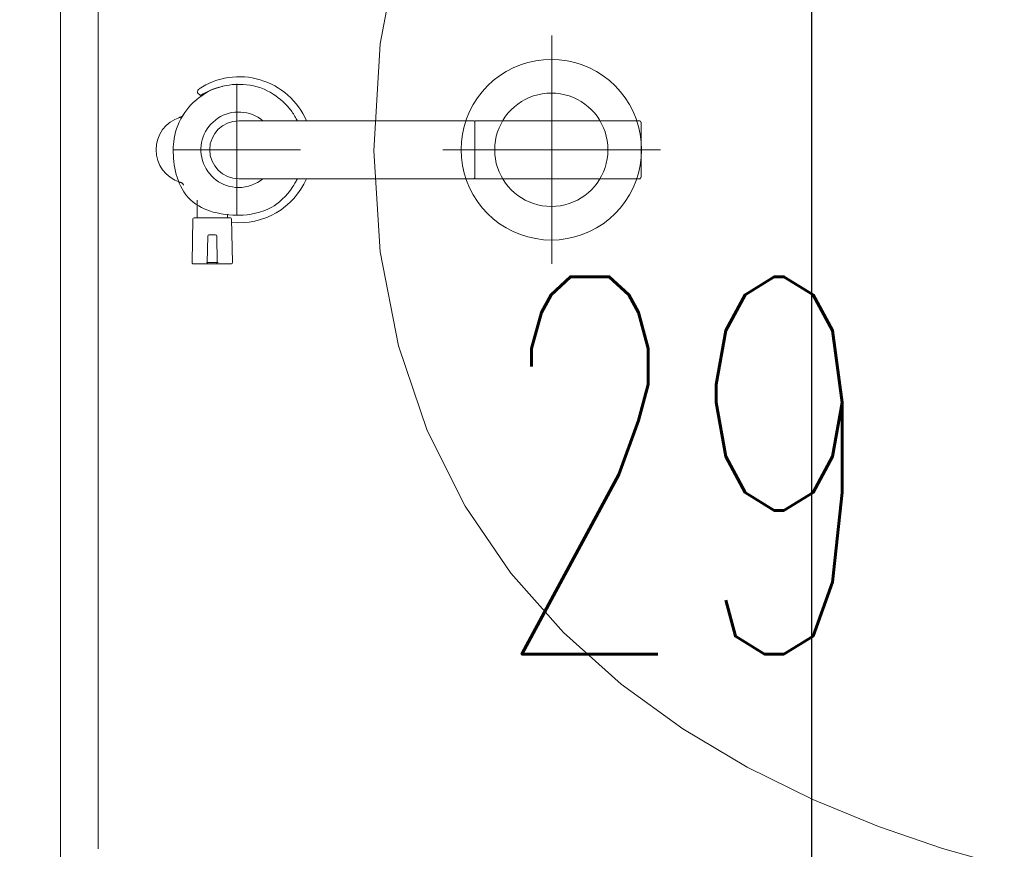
# Model space of a CAD drawing. Header units: millimetres. Extents: x 19887 to 192597, y -14203 to 39042.
# Tile 22 of 256: x 25389 to 25428, y -10186 to -10153. Entities that reach past the tile are written whole.
import ezdxf

# ---------------------------------------------------------------- set-up
doc = ezdxf.new("R2010")
doc.units = ezdxf.units.MM
doc.linetypes.add('ACAD_ISO03W100', pattern=[30, 12, -18])
doc.layers.get('Defpoints').update_dxf_attribs({"color": 4})
doc.layers.add('A_DBA_URZADZENIA SANITARNE', color=5, linetype='Continuous', lineweight=25)
doc.layers.add('Sufit podwieszany', color=252, linetype='Continuous')
doc.layers.add('Wymiarowanie', color=3, linetype='Continuous')
doc.styles.add('ROMANS', font='romans.shx', dxfattribs={"width": 0.6})
doc.styles.get("Standard").update_dxf_attribs({"font": 'arial.ttf'})
doc.dimstyles.new('000001FB70622F18', dxfattribs={"dimtxt": 20, "dimasz": 5, "dimexe": 5, "dimexo": 1, "dimgap": 20, "dimtad": 1, "dimtoh": 1, "dimdec": 0, "dimtxsty": 'Standard', "dimblk": 'OBLIQUE', "dimcen": 0, "dimdle": 5, "dimclrd": 252, "dimclre": 252, "dimclrt": 252, "dimadec": 0, "dimazin": 0, "dimtfac": 1, "dimtdec": 0, "dimtmove": 0, "dimatfit": 3, "dimldrblk": 'OBLIQUE', "dimfxl": 150, "dimfxlon": 1, "dimlwd": 25, "dimlwe": 25, "dimarcsym": 1})

# ---------------------------------------------------------------- blocks, each defined once
blk = doc.blocks.new('_Oblique')
at = {"color": 0, "linetype": 'ByBlock', "lineweight": -2}
blk.add_line((-0.5, -0.5), (0.5, 0.5), dxfattribs=at)
blk = doc.blocks.new('*D696')
at = {"layer": 'Defpoints', "color": 0}
for p in [(2505.678, -4340.164), (2476.626, -4368.673), (2505.678, -4368.363)]:
    blk.add_point(p, dxfattribs=at)
at = {"layer": 'Wymiarowanie', "color": 252, "linetype": 'Continuous', "lineweight": 25}
for p, q in [((2525.295, -4315.164), (2491.152, -4315.164)), ((2491.152, -4315.164), (2491.152, -4340.164)), ((2476.626, -4367.673), (2476.626, -4335.164)), ((2505.678, -4367.363), (2505.678, -4335.164)), ((2471.626, -4340.164), (2510.678, -4340.164))]:
    blk.add_line(p, q, dxfattribs=at)
at = {"layer": 'Wymiarowanie', "color": 252, "linetype": 'ByBlock', "lineweight": 25, "xscale": 5, "yscale": 5, "zscale": 5, "rotation": 180}
blk.add_blockref('_Oblique', (2476.626, -4340.164), dxfattribs=at)
at = {"layer": 'Wymiarowanie', "color": 252, "linetype": 'ByBlock', "lineweight": 25, "xscale": 5, "yscale": 5, "zscale": 5}
blk.add_blockref('_Oblique', (2505.678, -4340.164), dxfattribs=at)
at = {"layer": 'Wymiarowanie', "color": 252, "insert": (2508.224, -4297.664), "char_height": 15, "attachment_point": 5, "style": 'ROMANS'}
blk.add_mtext('29', dxfattribs=at)
blk = doc.blocks.new('*D716')
at = {"layer": 'Defpoints', "color": 0}
for p in [(2354.265, -4047.21), (2476.626, -4368.673), (2513.173, -4368.673)]:
    blk.add_point(p, dxfattribs=at)
at = {"layer": 'Wymiarowanie', "color": 252, "linetype": 'Continuous', "lineweight": 25}
for p, q in [((2513.173, -4042.21), (2513.173, -4373.673)), ((2363.173, -4047.21), (2518.173, -4047.21)), ((2477.626, -4368.673), (2518.173, -4368.673))]:
    blk.add_line(p, q, dxfattribs=at)
at = {"layer": 'Wymiarowanie', "color": 252, "linetype": 'ByBlock', "lineweight": 25, "xscale": 5, "yscale": 5, "zscale": 5}
for p, rotation in [((2513.173, -4047.21), 90), ((2513.173, -4368.673), 270)]:
    blk.add_blockref('_Oblique', p, dxfattribs=dict(at, rotation=rotation))
at = {"layer": 'Wymiarowanie', "color": 252, "insert": (2530.673, -4207.942), "char_height": 15, "attachment_point": 5, "rotation": 270, "style": 'ROMANS'}
blk.add_mtext('321', dxfattribs=at)
blk = doc.blocks.new('G$CF5E15B28')
at = {"layer": 'Sufit podwieszany', "color": 253, "linetype": 'ACAD_ISO03W100', "ltscale": 5, "elevation": 0}
blk.add_lwpolyline([(2486.492, -4041.878), (2481.702, -4363.619)], dxfattribs=at)
at = {"layer": 'Wymiarowanie', "color": 253}
for base, p1, p2, angle, override, picture, middle in [((2513.173, -4368.673, 0), (2354.265, -4047.21, 0), (2476.626, -4368.673, 0), 90, {"dimtxt": 15, "dimgap": 10, "dimtad": 2, "dimtxsty": 'ROMANS', "dimtmove": 1}, '*D716', (2530.673, -4207.942, 0)), ((2505.678, -4340.164, 0), (2476.626, -4368.673, 0), (2505.678, -4368.363, 0), 0, {"dimtxt": 15, "dimgap": 10, "dimtxsty": 'ROMANS', "dimtmove": 1}, '*D696', (2501.152, -4297.664, 0))]:
    dim = blk.add_linear_dim(base=base, p1=p1, p2=p2, angle=angle, dimstyle='000001FB70622F18', override=override, dxfattribs=at)
    dim.commit()
    dim.dimension.update_dxf_attribs({"geometry": picture, "text_midpoint": middle})

msp = doc.modelspace()

# ---------------------------------------------------------------- linework, layer by layer
at = {"layer": 'A_DBA_URZADZENIA SANITARNE', "color": 4, "linetype": 'Continuous', "lineweight": 0}
for p, q in [((25390.131, -10128.94, 0), (25390.131, -10187.017, 0)), ((25391.631, -10185.757, 0), (25391.631, -10130.199, 0)), ((25403.563, -10150.039, 0), (25402.844, -10153.771, 0)), ((25409.665, -10162.518, 0), (25409.665, -10153.439, 0)), ((25402.844, -10153.771, 0), (25402.593, -10158.017, 0)), ((25407.855, -10154.872, 0), (25408.133, -10154.728, 0)), ((25408.133, -10154.728, 0), (25408.422, -10154.608, 0)), ((25408.422, -10154.608, 0), (25408.721, -10154.514, 0)), ((25408.721, -10154.514, 0), (25409.026, -10154.446, 0)), ((25409.026, -10154.446, 0), (25409.336, -10154.405, 0)), ((25409.336, -10154.405, 0), (25409.649, -10154.392, 0)), ((25409.649, -10154.392, 0), (25409.962, -10154.405, 0)), ((25409.962, -10154.405, 0), (25410.272, -10154.446, 0)), ((25410.272, -10154.446, 0), (25410.577, -10154.514, 0)), ((25410.577, -10154.514, 0), (25410.876, -10154.608, 0)), ((25410.876, -10154.608, 0), (25411.165, -10154.728, 0)), ((25411.165, -10154.728, 0), (25411.442, -10154.872, 0)), ((25407.343, -10155.231, 0), (25407.591, -10155.04, 0)), ((25407.591, -10155.04, 0), (25407.855, -10154.872, 0)), ((25411.442, -10154.872, 0), (25411.706, -10155.04, 0)), ((25411.706, -10155.04, 0), (25411.955, -10155.231, 0)), ((25397.141, -10160.595, 0), (25397.141, -10155.362, 0)), ((25406.901, -10155.673, 0), (25407.113, -10155.442, 0)), ((25407.113, -10155.442, 0), (25407.343, -10155.231, 0)), ((25411.955, -10155.231, 0), (25412.185, -10155.442, 0)), ((25412.185, -10155.442, 0), (25412.397, -10155.673, 0)), ((25395.588, -10155.718, 0), (25395.588, -10155.668, 0)), ((25395.705, -10155.821, 0), (25395.588, -10155.718, 0)), ((25406.543, -10156.185, 0), (25406.711, -10155.921, 0)), ((25406.711, -10155.921, 0), (25406.901, -10155.673, 0)), ((25408.614, -10155.978, 0), (25408.772, -10155.904, 0)), ((25408.772, -10155.904, 0), (25408.937, -10155.841, 0)), ((25408.937, -10155.841, 0), (25409.108, -10155.792, 0)), ((25409.108, -10155.792, 0), (25409.284, -10155.756, 0)), ((25409.284, -10155.756, 0), (25409.464, -10155.734, 0)), ((25409.464, -10155.734, 0), (25409.649, -10155.727, 0)), ((25409.649, -10155.727, 0), (25409.834, -10155.734, 0)), ((25409.834, -10155.734, 0), (25410.014, -10155.756, 0)), ((25410.014, -10155.756, 0), (25410.19, -10155.792, 0)), ((25410.19, -10155.792, 0), (25410.361, -10155.841, 0)), ((25410.361, -10155.841, 0), (25410.525, -10155.904, 0)), ((25410.525, -10155.904, 0), (25410.684, -10155.978, 0)), ((25412.397, -10155.673, 0), (25412.587, -10155.921, 0)), ((25412.587, -10155.921, 0), (25412.755, -10156.185, 0)), ((25406.398, -10156.463, 0), (25406.543, -10156.185, 0)), ((25408.057, -10156.386, 0), (25408.183, -10156.269, 0)), ((25408.183, -10156.269, 0), (25408.319, -10156.161, 0)), ((25408.319, -10156.161, 0), (25408.463, -10156.064, 0)), ((25408.463, -10156.064, 0), (25408.614, -10155.978, 0)), ((25410.684, -10155.978, 0), (25410.835, -10156.064, 0)), ((25410.835, -10156.064, 0), (25410.979, -10156.161, 0)), ((25410.979, -10156.161, 0), (25411.114, -10156.269, 0)), ((25411.114, -10156.269, 0), (25411.241, -10156.386, 0)), ((25412.755, -10156.185, 0), (25412.9, -10156.463, 0)), ((25406.278, -10156.752, 0), (25406.398, -10156.463, 0)), ((25407.734, -10156.792, 0), (25407.831, -10156.649, 0)), ((25407.831, -10156.649, 0), (25407.939, -10156.513, 0)), ((25407.939, -10156.513, 0), (25408.057, -10156.386, 0)), ((25411.241, -10156.386, 0), (25411.359, -10156.513, 0)), ((25411.359, -10156.513, 0), (25411.466, -10156.649, 0)), ((25411.466, -10156.649, 0), (25411.563, -10156.792, 0)), ((25412.9, -10156.463, 0), (25413.02, -10156.752, 0)), ((25397.22, -10156.828, 0), (25401.42, -10156.828, 0)), ((25401.42, -10156.828, 0), (25406.562, -10156.828, 0)), ((25406.117, -10157.356, 0), (25406.184, -10157.05, 0)), ((25406.184, -10157.05, 0), (25406.278, -10156.752, 0)), ((25406.612, -10159.128, 0), (25406.612, -10156.828, 0)), ((25406.612, -10156.828, 0), (25413.163, -10156.828, 0)), ((25407.574, -10157.102, 0), (25407.648, -10156.944, 0)), ((25407.648, -10156.944, 0), (25407.734, -10156.792, 0)), ((25411.563, -10156.792, 0), (25411.649, -10156.944, 0)), ((25411.649, -10156.944, 0), (25411.724, -10157.102, 0)), ((25413.02, -10156.752, 0), (25413.114, -10157.05, 0)), ((25413.114, -10157.05, 0), (25413.181, -10157.356, 0)), ((25406.076, -10157.666, 0), (25406.117, -10157.356, 0)), ((25407.426, -10157.613, 0), (25407.462, -10157.437, 0)), ((25407.462, -10157.437, 0), (25407.512, -10157.267, 0)), ((25407.512, -10157.267, 0), (25407.574, -10157.102, 0)), ((25411.724, -10157.102, 0), (25411.786, -10157.267, 0)), ((25411.786, -10157.267, 0), (25411.835, -10157.437, 0)), ((25411.835, -10157.437, 0), (25411.871, -10157.613, 0)), ((25413.181, -10157.356, 0), (25413.222, -10157.666, 0)), ((25406.062, -10157.978, 0), (25406.076, -10157.666, 0)), ((25407.397, -10157.978, 0), (25407.404, -10157.794, 0)), ((25407.404, -10157.794, 0), (25407.426, -10157.613, 0)), ((25411.871, -10157.613, 0), (25411.893, -10157.794, 0)), ((25411.893, -10157.794, 0), (25411.901, -10157.978, 0)), ((25413.222, -10157.666, 0), (25413.236, -10157.978, 0)), ((25399.672, -10157.978, 0), (25394.61, -10157.978, 0)), ((25402.846, -10162.035, 0), (25402.593, -10158.017, 0)), ((25405.34, -10157.978, 0), (25413.99, -10157.978, 0)), ((25406.076, -10158.291, 0), (25406.062, -10157.978, 0)), ((25407.404, -10158.163, 0), (25407.397, -10157.978, 0)), ((25407.426, -10158.344, 0), (25407.404, -10158.163, 0)), ((25411.893, -10158.163, 0), (25411.871, -10158.344, 0)), ((25411.901, -10157.978, 0), (25411.893, -10158.163, 0)), ((25413.236, -10157.978, 0), (25413.222, -10158.291, 0)), ((25406.117, -10158.601, 0), (25406.076, -10158.291, 0)), ((25406.184, -10158.907, 0), (25406.117, -10158.601, 0)), ((25407.462, -10158.52, 0), (25407.426, -10158.344, 0)), ((25407.512, -10158.69, 0), (25407.462, -10158.52, 0)), ((25411.835, -10158.52, 0), (25411.786, -10158.69, 0)), ((25411.871, -10158.344, 0), (25411.835, -10158.52, 0)), ((25413.181, -10158.601, 0), (25413.114, -10158.907, 0)), ((25413.222, -10158.291, 0), (25413.181, -10158.601, 0)), ((25406.278, -10159.205, 0), (25406.184, -10158.907, 0)), ((25407.574, -10158.855, 0), (25407.512, -10158.69, 0)), ((25407.648, -10159.013, 0), (25407.574, -10158.855, 0)), ((25407.734, -10159.165, 0), (25407.648, -10159.013, 0)), ((25411.649, -10159.013, 0), (25411.563, -10159.165, 0)), ((25411.724, -10158.855, 0), (25411.649, -10159.013, 0)), ((25411.786, -10158.69, 0), (25411.724, -10158.855, 0)), ((25413.114, -10158.907, 0), (25413.02, -10159.205, 0)), ((25401.42, -10159.128, 0), (25397.22, -10159.128, 0)), ((25406.562, -10159.128, 0), (25401.42, -10159.128, 0)), ((25406.398, -10159.494, 0), (25406.278, -10159.205, 0)), ((25413.163, -10159.128, 0), (25406.612, -10159.128, 0)), ((25407.831, -10159.308, 0), (25407.734, -10159.165, 0)), ((25407.939, -10159.444, 0), (25407.831, -10159.308, 0)), ((25408.057, -10159.571, 0), (25407.939, -10159.444, 0)), ((25411.359, -10159.444, 0), (25411.241, -10159.571, 0)), ((25411.466, -10159.308, 0), (25411.359, -10159.444, 0)), ((25411.563, -10159.165, 0), (25411.466, -10159.308, 0)), ((25413.02, -10159.205, 0), (25412.9, -10159.494, 0)), ((25406.543, -10159.772, 0), (25406.398, -10159.494, 0)), ((25406.711, -10160.036, 0), (25406.543, -10159.772, 0)), ((25408.183, -10159.688, 0), (25408.057, -10159.571, 0)), ((25408.319, -10159.796, 0), (25408.183, -10159.688, 0)), ((25408.463, -10159.893, 0), (25408.319, -10159.796, 0)), ((25410.979, -10159.796, 0), (25410.835, -10159.893, 0)), ((25411.114, -10159.688, 0), (25410.979, -10159.796, 0)), ((25411.241, -10159.571, 0), (25411.114, -10159.688, 0)), ((25412.755, -10159.772, 0), (25412.587, -10160.036, 0)), ((25412.9, -10159.494, 0), (25412.755, -10159.772, 0)), ((25395.57, -10160.679, 0), (25395.57, -10159.988, 0)), ((25406.901, -10160.284, 0), (25406.711, -10160.036, 0)), ((25408.614, -10159.979, 0), (25408.463, -10159.893, 0)), ((25408.772, -10160.053, 0), (25408.614, -10159.979, 0)), ((25408.937, -10160.116, 0), (25408.772, -10160.053, 0)), ((25409.108, -10160.165, 0), (25408.937, -10160.116, 0)), ((25409.284, -10160.201, 0), (25409.108, -10160.165, 0)), ((25409.464, -10160.223, 0), (25409.284, -10160.201, 0)), ((25409.649, -10160.23, 0), (25409.464, -10160.223, 0)), ((25409.834, -10160.223, 0), (25409.649, -10160.23, 0)), ((25410.014, -10160.201, 0), (25409.834, -10160.223, 0)), ((25410.19, -10160.165, 0), (25410.014, -10160.201, 0)), ((25410.361, -10160.116, 0), (25410.19, -10160.165, 0)), ((25410.525, -10160.053, 0), (25410.361, -10160.116, 0)), ((25410.684, -10159.979, 0), (25410.525, -10160.053, 0)), ((25410.835, -10159.893, 0), (25410.684, -10159.979, 0)), ((25412.587, -10160.036, 0), (25412.397, -10160.284, 0)), ((25396.77, -10160.539, 0), (25396.77, -10160.679, 0)), ((25407.113, -10160.515, 0), (25406.901, -10160.284, 0)), ((25407.343, -10160.726, 0), (25407.113, -10160.515, 0)), ((25412.185, -10160.515, 0), (25411.955, -10160.726, 0)), ((25412.397, -10160.284, 0), (25412.185, -10160.515, 0)), ((25395.37, -10162.463, 0), (25395.401, -10160.728, 0)), ((25395.451, -10160.679, 0), (25396.89, -10160.679, 0)), ((25396.94, -10160.728, 0), (25396.97, -10162.463, 0)), ((25407.591, -10160.917, 0), (25407.343, -10160.726, 0)), ((25407.855, -10161.085, 0), (25407.591, -10160.917, 0)), ((25411.706, -10160.917, 0), (25411.442, -10161.085, 0)), ((25411.955, -10160.726, 0), (25411.706, -10160.917, 0)), ((25396.302, -10161.364, 0), (25396.039, -10161.364, 0)), ((25408.133, -10161.229, 0), (25407.855, -10161.085, 0)), ((25408.422, -10161.349, 0), (25408.133, -10161.229, 0)), ((25408.721, -10161.443, 0), (25408.422, -10161.349, 0)), ((25410.876, -10161.349, 0), (25410.577, -10161.443, 0)), ((25411.165, -10161.229, 0), (25410.876, -10161.349, 0)), ((25411.442, -10161.085, 0), (25411.165, -10161.229, 0)), ((25395.989, -10161.413, 0), (25395.97, -10162.464, 0)), ((25396.37, -10162.464, 0), (25396.352, -10161.413, 0)), ((25409.026, -10161.511, 0), (25408.721, -10161.443, 0)), ((25409.336, -10161.552, 0), (25409.026, -10161.511, 0)), ((25409.649, -10161.565, 0), (25409.336, -10161.552, 0)), ((25409.962, -10161.552, 0), (25409.649, -10161.565, 0)), ((25409.649, -10161.565, 0), (25409.649, -10161.57, 0)), ((25409.649, -10161.565, 0), (25409.649, -10161.57, 0)), ((25410.272, -10161.511, 0), (25409.962, -10161.552, 0)), ((25410.577, -10161.443, 0), (25410.272, -10161.511, 0)), ((25403.57, -10165.773, 0), (25402.846, -10162.035, 0)), ((25395.42, -10162.514, 0), (25396.02, -10162.514, 0)), ((25395.97, -10162.464, 0), (25395.97, -10162.465, 0)), ((25396.32, -10162.464, 0), (25396.02, -10162.464, 0)), ((25396.02, -10162.514, 0), (25396.32, -10162.514, 0)), ((25396.32, -10162.514, 0), (25396.92, -10162.514, 0)), ((25396.37, -10162.465, 0), (25396.37, -10162.464, 0)), ((25404.713, -10169.134, 0), (25403.57, -10165.773, 0)), ((25406.222, -10172.139, 0), (25404.713, -10169.134, 0)), ((25408.045, -10174.807, 0), (25406.222, -10172.139, 0)), ((25410.13, -10177.16, 0), (25408.045, -10174.807, 0)), ((25412.424, -10179.216, 0), (25410.13, -10177.16, 0)), ((25414.876, -10180.995, 0), (25412.424, -10179.216, 0)), ((25417.431, -10182.518, 0), (25414.876, -10180.995, 0)), ((25420.04, -10183.804, 0), (25417.431, -10182.518, 0)), ((25422.648, -10184.873, 0), (25420.04, -10183.804, 0)), ((25425.204, -10185.745, 0), (25422.648, -10184.873, 0)), ((25427.655, -10186.44, 0), (25425.204, -10185.745, 0))]:
    msp.add_line(p, q, dxfattribs=at)
for centre, radius, start, end in [((25397.25, -10157.978, 0), 2.9, 23.3628, 123.6332), ((25397.11, -10157.978, 0), 2.575, 101.9476, 123.0784), ((25395.713, -10155.668, 0), 0.125, 123.6332, 180), ((25395.283, -10157.978, 0), 1.348, 107.3204, 252.6816), ((25395.283, -10157.978, 0), 1.35, 107.3364, 108.8712), ((25397.22, -10157.978, 0), 1.5, 50.0555, 270), ((25397.22, -10157.978, 0), 1.15, 90, 270), ((25397.25, -10157.978, 0), 2.575, 26.5259, 26.6323), ((25406.562, -10156.878, 0), 0.05, 0, 90), ((25413.163, -10156.878, 0), 0.05, 0.7883, 90), ((25333.221, -10157.978, 0), 80, 0, 0.78833), ((25333.221, -10157.978, 0), 80, 359.21167, 0), ((25395.283, -10157.978, 0), 1.35, 250.8875, 252.6635), ((25397.25, -10157.978, 0), 2.9, 263.9042, 336.6372), ((25397.22, -10157.978, 0), 1.5, 270, 309.9445), ((25397.25, -10157.978, 0), 2.575, 332.0086, 333.4741), ((25406.562, -10159.078, 0), 0.05, 270, 0), ((25413.163, -10159.078, 0), 0.05, 270, 359.2117), ((25395.451, -10160.729, 0), 0.05, 90, 179), ((25396.89, -10160.729, 0), 0.05, 1, 90), ((25396.039, -10161.414, 0), 0.05, 90, 179), ((25396.302, -10161.414, 0), 0.05, 1, 90), ((25395.42, -10162.464, 0), 0.05, 179, 270), ((25396.02, -10162.464, 0), 0.05, 181.5, 270), ((25396.345, -10163.86, 0), 1.396, 88.974, 91.026), ((25396.32, -10162.464, 0), 0.05, 270, 358.5), ((25396.92, -10162.464, 0), 0.05, 270, 1)]:
    msp.add_arc(centre, radius, start, end, dxfattribs=at)
for points, knots in [([(25399.552, -10156.828, 0), (25399.503, -10156.73, 0), (25399.423, -10156.587, 0), (25399.328, -10156.456, 0), (25399.265, -10156.368, 0), (25399.162, -10156.242, 0), (25399.044, -10156.125, 0), (25398.86, -10155.944, 0), (25398.567, -10155.716, 0), (25398.236, -10155.576, 0), (25397.869, -10155.421, 0), (25397.457, -10155.374, 0), (25397.168, -10155.379, 0), (25396.911, -10155.383, 0), (25396.544, -10155.434, 0), (25396.213, -10155.573, 0), (25395.883, -10155.711, 0), (25395.588, -10155.938, 0), (25395.404, -10156.118, 0), (25395.198, -10156.32, 0), (25394.943, -10156.646, 0), (25394.796, -10157.016, 0), (25394.664, -10157.35, 0), (25394.62, -10157.72, 0), (25394.62, -10157.978, 0)], [0, 0, 0, 0, 1, 1, 1, 2, 2, 2, 3, 3, 3, 4, 4, 4, 5, 5, 5, 6, 6, 6, 7, 7, 7, 8, 8, 8, 8]), ([(25394.881, -10156.69, 0), (25394.89, -10156.687, 0), (25394.898, -10156.685, 0), (25394.907, -10156.682, 0), (25394.913, -10156.68, 0), (25394.92, -10156.678, 0), (25394.926, -10156.676, 0), (25394.933, -10156.673, 0), (25394.94, -10156.671, 0), (25394.947, -10156.668, 0), (25394.954, -10156.664, 0), (25394.962, -10156.66, 0), (25394.969, -10156.655, 0), (25394.976, -10156.65, 0), (25394.982, -10156.644, 0), (25394.988, -10156.638, 0), (25394.993, -10156.633, 0), (25394.997, -10156.627, 0), (25395.001, -10156.621, 0), (25395.003, -10156.618, 0), (25395.006, -10156.615, 0), (25395.008, -10156.612, 0)], [0, 0, 0, 0, 1, 1, 1, 2, 2, 2, 3, 3, 3, 4, 4, 4, 5, 5, 5, 6, 6, 6, 7, 7, 7, 7]), ([(25394.881, -10156.69, 0), (25394.891, -10156.687, 0), (25394.9, -10156.685, 0), (25394.909, -10156.682, 0), (25394.918, -10156.679, 0), (25394.927, -10156.677, 0), (25394.935, -10156.674, 0), (25394.943, -10156.671, 0), (25394.95, -10156.668, 0), (25394.956, -10156.665, 0), (25394.963, -10156.662, 0), (25394.968, -10156.659, 0), (25394.973, -10156.655, 0), (25394.979, -10156.652, 0), (25394.983, -10156.648, 0), (25394.987, -10156.643, 0), (25394.991, -10156.639, 0), (25394.994, -10156.634, 0), (25394.999, -10156.628, 0)], [0, 0, 0, 0, 1, 1, 1, 2, 2, 2, 3, 3, 3, 4, 4, 4, 5, 5, 5, 6, 6, 6, 6]), ([(25394.994, -10156.635, 0), (25394.995, -10156.634, 0), (25394.996, -10156.633, 0), (25394.996, -10156.632, 0), (25394.996, -10156.631, 0), (25394.997, -10156.629, 0), (25394.997, -10156.629, 0), (25394.997, -10156.63, 0), (25394.998, -10156.628, 0), (25394.998, -10156.629, 0), (25394.998, -10156.629, 0), (25394.999, -10156.627, 0), (25394.999, -10156.628, 0), (25394.999, -10156.628, 0), (25394.999, -10156.627, 0), (25394.999, -10156.627, 0)], [0, 0, 0, 0, 1, 1, 1, 2, 2, 2, 3, 3, 3, 4, 4, 4, 5, 5, 5, 5]), ([(25395.01, -10156.609, 0), (25395.011, -10156.607, 0), (25395.012, -10156.605, 0), (25395.014, -10156.603, 0), (25395.019, -10156.595, 0), (25395.024, -10156.587, 0), (25395.03, -10156.578, 0)], [0, 0, 0, 0, 1, 1, 1, 2, 2, 2, 2]), ([(25394.62, -10157.978, 0), (25394.62, -10158.252, 0), (25394.649, -10158.636, 0), (25394.738, -10158.966, 0), (25394.811, -10159.237, 0), (25394.967, -10159.599, 0), (25395.214, -10159.87, 0), (25395.462, -10160.14, 0), (25395.801, -10160.319, 0), (25396.057, -10160.407, 0), (25396.447, -10160.542, 0), (25396.919, -10160.583, 0), (25397.261, -10160.578, 0), (25397.628, -10160.574, 0), (25398.13, -10160.492, 0), (25398.537, -10160.26, 0), (25398.786, -10160.119, 0), (25399.121, -10159.843, 0), (25399.377, -10159.44, 0), (25399.423, -10159.369, 0), (25399.489, -10159.255, 0), (25399.552, -10159.129, 0)], [0, 0, 0, 0, 1, 1, 1, 2, 2, 2, 3, 3, 3, 4, 4, 4, 5, 5, 5, 6, 6, 6, 7, 7, 7, 7]), ([(25395.03, -10159.379, 0), (25395.024, -10159.37, 0), (25395.019, -10159.362, 0), (25395.014, -10159.354, 0), (25395.01, -10159.348, 0), (25395.006, -10159.341, 0), (25395.001, -10159.335, 0), (25394.997, -10159.329, 0), (25394.992, -10159.323, 0), (25394.987, -10159.317, 0), (25394.981, -10159.312, 0), (25394.975, -10159.306, 0), (25394.969, -10159.302, 0), (25394.962, -10159.297, 0), (25394.954, -10159.293, 0), (25394.947, -10159.289, 0), (25394.94, -10159.286, 0), (25394.933, -10159.284, 0), (25394.926, -10159.281, 0), (25394.92, -10159.279, 0), (25394.913, -10159.277, 0), (25394.907, -10159.275, 0), (25394.898, -10159.272, 0), (25394.89, -10159.27, 0), (25394.881, -10159.267, 0)], [0, 0, 0, 0, 1, 1, 1, 2, 2, 2, 3, 3, 3, 4, 4, 4, 5, 5, 5, 6, 6, 6, 7, 7, 7, 8, 8, 8, 8]), ([(25394.999, -10159.329, 0), (25394.995, -10159.324, 0), (25394.992, -10159.32, 0), (25394.989, -10159.316, 0), (25394.986, -10159.312, 0), (25394.982, -10159.309, 0), (25394.978, -10159.305, 0), (25394.975, -10159.303, 0), (25394.972, -10159.3, 0), (25394.968, -10159.298, 0), (25394.965, -10159.296, 0), (25394.961, -10159.294, 0), (25394.956, -10159.292, 0), (25394.95, -10159.289, 0), (25394.943, -10159.286, 0), (25394.935, -10159.283, 0), (25394.927, -10159.28, 0), (25394.918, -10159.278, 0), (25394.909, -10159.275, 0), (25394.9, -10159.272, 0), (25394.892, -10159.27, 0), (25394.881, -10159.267, 0)], [0, 0, 0, 0, 1, 1, 1, 2, 2, 2, 3, 3, 3, 4, 4, 4, 5, 5, 5, 6, 6, 6, 7, 7, 7, 7]), ([(25394.929, -10159.282, 0), (25394.927, -10159.282, 0), (25394.926, -10159.281, 0), (25394.924, -10159.281, 0), (25394.912, -10159.276, 0), (25394.899, -10159.272, 0), (25394.883, -10159.267, 0)], [0, 0, 0, 0, 1, 1, 1, 2, 2, 2, 2]), ([(25395.97, -10162.464, 0), (25395.97, -10162.464, 0), (25395.967, -10162.464, 0), (25395.961, -10162.464, 0), (25395.954, -10162.464, 0), (25395.945, -10162.464, 0), (25395.935, -10162.464, 0)], [0, 0, 0, 0, 1, 1, 1, 2, 2, 2, 2]), ([(25395.97, -10162.464, 0), (25395.97, -10162.464, 0), (25395.976, -10162.464, 0), (25395.985, -10162.464, 0), (25395.994, -10162.464, 0), (25396.007, -10162.464, 0), (25396.02, -10162.464, 0)], [0, 0, 0, 0, 1, 1, 1, 2, 2, 2, 2]), ([(25396.37, -10162.464, 0), (25396.37, -10162.464, 0), (25396.374, -10162.464, 0), (25396.38, -10162.464, 0), (25396.386, -10162.464, 0), (25396.396, -10162.464, 0), (25396.406, -10162.464, 0)], [0, 0, 0, 0, 1, 1, 1, 2, 2, 2, 2])]:
    msp.add_open_spline(points, degree=3, knots=knots, dxfattribs=at)

# ---------------------------------------------------------------- block references
msp.add_blockref('G$CF5E15B28', (22906.814, -5872.859, 0))

doc.saveas('drawing.dxf')
